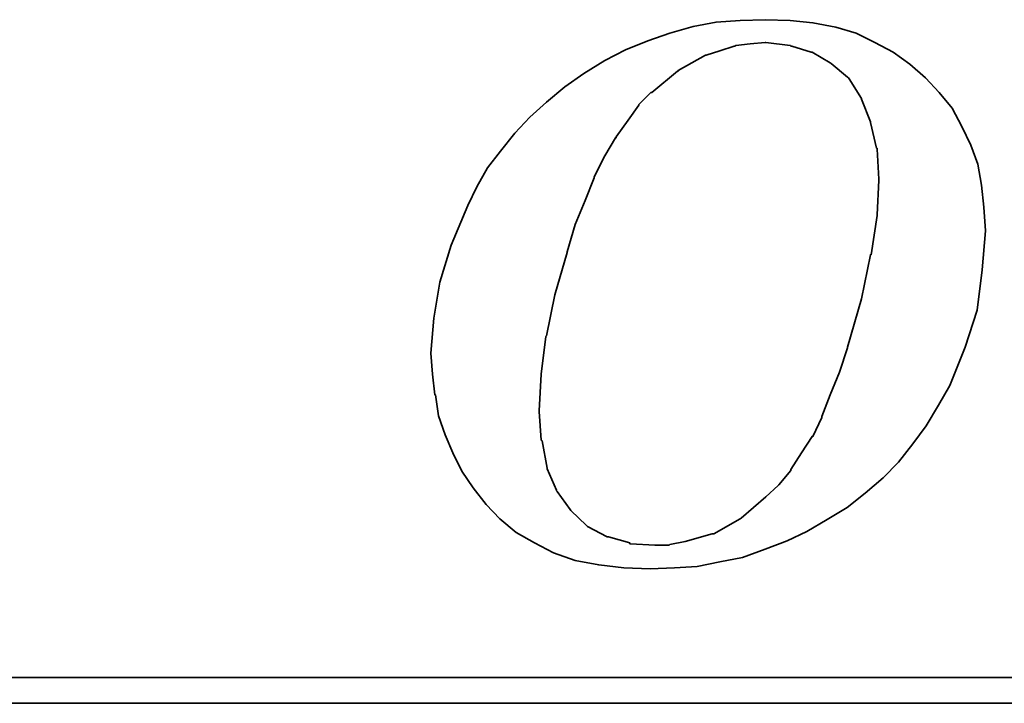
# Model space of a CAD drawing. Header units: inches. Extents: x -4 to 254, y 50 to 189.
# Tile 34 of 49: x 200.32 to 205.84, y 122.51 to 126.34. Entities that reach past the tile are written whole.
import ezdxf

# ---------------------------------------------------------------- set-up
doc = ezdxf.new("R2010")
doc.units = ezdxf.units.IN
doc.header["$LTSCALE"] = 0.2
doc.layers.add('DIM', color=4, linetype='Continuous')
doc.layers.add('layer 1', color=7, linetype='Continuous')

# ---------------------------------------------------------------- blocks, each defined once
blk = doc.blocks.new('TBI MOTION logo(完整正式版)')
at = {"layer": 'layer 1', "color": 22, "lineweight": 35}
for points, knots in [([(-11.34375, -6.98375), (-11.34375, -6.98375), (-10.91375, -7.43875), (-10.91375, -7.43875), (-10.91375, -7.43875), (-10.91375, -7.43875), (-10.38625, -7.87125), (-10.38625, -7.87125), (-10.38625, -7.87125), (-10.38625, -7.87125), (-9.81125, -8.20375), (-9.81125, -8.20375), (-9.81125, -8.20375), (-9.81125, -8.20375), (-9.21125, -8.51875), (-9.21125, -8.51875), (-9.21125, -8.51875), (-9.21125, -8.51875), (-8.51625, -8.75875), (-8.51625, -8.75875), (-8.51625, -8.75875), (-8.51625, -8.75875), (-7.77125, -8.90375), (-7.77125, -8.90375), (-7.77125, -8.90375), (-7.77125, -8.90375), (-6.97875, -8.99875), (-6.97875, -8.99875), (-6.97875, -8.99875), (-6.97875, -8.99875), (-6.14125, -9.02375), (-6.14125, -9.02375), (-6.14125, -9.02375), (-6.14125, -9.02375), (-5.37125, -8.99875), (-5.37125, -8.99875), (-5.37125, -8.99875), (-5.37125, -8.99875), (-4.65375, -8.94875), (-4.65375, -8.94875), (-4.65375, -8.94875), (-4.65375, -8.94875), (-3.93375, -8.80625), (-3.93375, -8.80625), (-3.93375, -8.80625), (-3.93375, -8.80625), (-3.21375, -8.66375), (-3.21375, -8.66375), (-3.21375, -8.66375), (-3.21375, -8.66375), (-2.49375, -8.39875), (-2.49375, -8.39875), (-2.49375, -8.39875), (-2.49375, -8.39875), (-1.79875, -8.13375), (-1.79875, -8.13375), (-1.79875, -8.13375), (-1.79875, -8.13375), (-1.17375, -7.84375), (-1.17375, -7.84375), (-1.17375, -7.84375), (-1.17375, -7.84375), (-0.52375, -7.46375), (-0.52375, -7.46375), (-0.52375, -7.46375), (-0.52375, -7.46375), (0.10124, -7.07875), (0.10124, -7.07875), (0.10124, -7.07875), (0.10124, -7.07875), (0.67625, -6.62375), (0.67625, -6.62375), (0.67625, -6.62375), (0.67625, -6.62375), (1.24874, -6.14375), (1.24874, -6.14375), (1.24874, -6.14375), (1.24874, -6.14375), (1.72874, -5.64125), (1.72874, -5.64125), (1.72874, -5.64125), (1.72874, -5.64125), (2.18624, -5.06375), (2.18624, -5.06375), (2.18624, -5.06375), (2.18624, -5.06375), (2.61625, -4.48874), (2.61625, -4.48874), (2.61625, -4.48874), (2.61625, -4.48874), (3.00125, -3.83874), (3.00125, -3.83874), (3.00125, -3.83874), (3.00125, -3.83874), (3.36124, -3.21374), (3.36124, -3.21374), (3.36124, -3.21374), (3.36124, -3.21374), (3.84374, -1.99125), (3.84374, -1.99125), (3.84374, -1.99125), (3.84374, -1.99125), (4.22625, -0.81875), (4.22625, -0.81875), (4.22625, -0.81875), (4.22625, -0.81875), (4.39125, 0.45624), (4.39125, 0.45624), (4.39125, 0.45624), (4.39125, 0.45624), (4.48874, 1.70124), (4.48874, 1.70124), (4.48874, 1.70124), (4.48874, 1.70124), (4.43874, 2.44625), (4.43874, 2.44625), (4.43874, 2.44625), (4.43874, 2.44625), (4.36874, 3.14125), (4.36874, 3.14125), (4.36874, 3.14125), (4.36874, 3.14125), (4.25125, 3.81125), (4.25125, 3.81125), (4.25125, 3.81125), (4.25125, 3.81125), (4.03124, 4.41125), (4.03124, 4.41125), (4.03124, 4.41125), (4.03124, 4.41125), (3.74374, 5.01125), (3.74374, 5.01125), (3.74374, 5.01125), (3.74374, 5.01125), (3.43124, 5.58875), (3.43124, 5.58875), (3.43124, 5.58875), (3.43124, 5.58875), (3.02625, 6.09125), (3.02625, 6.09125), (3.02625, 6.09125), (3.02625, 6.09125), (2.59374, 6.54875), (2.59374, 6.54875), (2.59374, 6.54875), (2.59374, 6.54875), (2.09124, 6.98125), (2.09124, 6.98125), (2.09124, 6.98125), (2.09124, 6.98125), (1.56124, 7.36625), (1.56124, 7.36625), (1.56124, 7.36625), (1.56124, 7.36625), (0.98624, 7.67625), (0.98624, 7.67625), (0.98624, 7.67625), (0.98624, 7.67625), (0.38624, 7.96375), (0.38624, 7.96375), (0.38624, 7.96375), (0.38624, 7.96375), (-0.25875, 8.15625), (-0.25875, 8.15625), (-0.25875, 8.15625), (-0.25875, 8.15625), (-0.98125, 8.30125), (-0.98125, 8.30125), (-0.98125, 8.30125), (-0.98125, 8.30125), (-1.70124, 8.37125), (-1.70124, 8.37125), (-1.70124, 8.37125), (-1.70124, 8.37125), (-2.49375, 8.39624), (-2.49375, 8.39624), (-2.49375, 8.39624), (-2.49375, 8.39624), (-3.28625, 8.37125), (-3.28625, 8.37125), (-3.28625, 8.37125), (-3.28625, 8.37125), (-4.05125, 8.32125), (-4.05125, 8.32125), (-4.05125, 8.32125), (-4.05125, 8.32125), (-4.77375, 8.18125), (-4.77375, 8.18125), (-4.77375, 8.18125), (-4.77375, 8.18125), (-5.51625, 7.96375), (-5.51625, 7.96375), (-5.51625, 7.96375), (-5.51625, 7.96375), (-6.21125, 7.72625), (-6.21125, 7.72625), (-6.21125, 7.72625), (-6.21125, 7.72625), (-6.92875, 7.43625), (-6.92875, 7.43625), (-6.92875, 7.43625), (-6.92875, 7.43625), (-7.57875, 7.10125), (-7.57875, 7.10125), (-7.57875, 7.10125), (-7.57875, 7.10125), (-8.24875, 6.69125), (-8.24875, 6.69125), (-8.24875, 6.69125), (-8.24875, 6.69125), (-8.84875, 6.26125), (-8.84875, 6.26125), (-8.84875, 6.26125), (-8.84875, 6.26125), (-9.42625, 5.78125), (-9.42625, 5.78125), (-9.42625, 5.78125), (-9.42625, 5.78125), (-9.95375, 5.30125), (-9.95375, 5.30125), (-9.95375, 5.30125), (-9.95375, 5.30125), (-10.43375, 4.79624), (-10.43375, 4.79624), (-10.43375, 4.79624), (-10.43375, 4.79624), (-10.88875, 4.22125), (-10.88875, 4.22125), (-10.88875, 4.22125), (-10.88875, 4.22125), (-11.29875, 3.69375), (-11.29875, 3.69375), (-11.29875, 3.69375), (-11.29875, 3.69375), (-11.63375, 3.09125), (-11.63375, 3.09125), (-11.63375, 3.09125), (-11.63375, 3.09125), (-11.91875, 2.49625), (-11.91875, 2.49625), (-11.91875, 2.49625), (-11.91875, 2.49625), (-12.44875, 1.24625), (-12.44875, 1.24625), (-12.44875, 1.24625), (-12.44875, 1.24625), (-12.80875, 0.06874), (-12.80875, 0.06874), (-12.80875, 0.06874), (-12.80875, 0.06874), (-12.99875, -1.07875), (-12.99875, -1.07875), (-12.99875, -1.07875), (-12.99875, -1.07875), (-13.09375, -2.18375), (-13.09375, -2.18375), (-13.09375, -2.18375), (-13.09375, -2.18375), (-13.04875, -2.85375), (-13.04875, -2.85375), (-13.04875, -2.85375), (-13.04875, -2.85375), (-12.97375, -3.50375), (-12.97375, -3.50375), (-12.97375, -3.50375), (-12.97375, -3.50375), (-12.95375, -3.50375), (-12.95375, -3.50375), (-12.95375, -3.50375), (-12.95375, -3.50375), (-12.85375, -4.17375), (-12.85375, -4.17375), (-12.85375, -4.17375), (-12.85375, -4.17375), (-12.63875, -4.77624), (-12.63875, -4.77624), (-12.63875, -4.77624), (-12.63875, -4.77624), (-12.39875, -5.35125), (-12.39875, -5.35125), (-12.39875, -5.35125), (-12.39875, -5.35125), (-12.11375, -5.92875), (-12.11375, -5.92875), (-12.11375, -5.92875), (-12.11375, -5.92875), (-11.75375, -6.45375), (-11.75375, -6.45375), (-11.75375, -6.45375), (-11.75375, -6.45375), (-11.34375, -6.98375), (-11.34375, -6.98375)], [0, 0, 0, 0, 0.01369863, 0.01369863, 0.01369863, 0.01369863, 0.02739726, 0.02739726, 0.02739726, 0.02739726, 0.04109589, 0.04109589, 0.04109589, 0.04109589, 0.05479452, 0.05479452, 0.05479452, 0.05479452, 0.06849315, 0.06849315, 0.06849315, 0.06849315, 0.08219178, 0.08219178, 0.08219178, 0.08219178, 0.09589041, 0.09589041, 0.09589041, 0.09589041, 0.10958904, 0.10958904, 0.10958904, 0.10958904, 0.12328767, 0.12328767, 0.12328767, 0.12328767, 0.1369863, 0.1369863, 0.1369863, 0.1369863, 0.15068493, 0.15068493, 0.15068493, 0.15068493, 0.16438356, 0.16438356, 0.16438356, 0.16438356, 0.17808219, 0.17808219, 0.17808219, 0.17808219, 0.19178082, 0.19178082, 0.19178082, 0.19178082, 0.20547945, 0.20547945, 0.20547945, 0.20547945, 0.21917808, 0.21917808, 0.21917808, 0.21917808, 0.23287671, 0.23287671, 0.23287671, 0.23287671, 0.24657534, 0.24657534, 0.24657534, 0.24657534, 0.26027397, 0.26027397, 0.26027397, 0.26027397, 0.2739726, 0.2739726, 0.2739726, 0.2739726, 0.28767123, 0.28767123, 0.28767123, 0.28767123, 0.30136986, 0.30136986, 0.30136986, 0.30136986, 0.31506849, 0.31506849, 0.31506849, 0.31506849, 0.32876712, 0.32876712, 0.32876712, 0.32876712, 0.34246575, 0.34246575, 0.34246575, 0.34246575, 0.35616438, 0.35616438, 0.35616438, 0.35616438, 0.36986301, 0.36986301, 0.36986301, 0.36986301, 0.38356164, 0.38356164, 0.38356164, 0.38356164, 0.39726027, 0.39726027, 0.39726027, 0.39726027, 0.4109589, 0.4109589, 0.4109589, 0.4109589, 0.42465753, 0.42465753, 0.42465753, 0.42465753, 0.43835616, 0.43835616, 0.43835616, 0.43835616, 0.45205479, 0.45205479, 0.45205479, 0.45205479, 0.46575342, 0.46575342, 0.46575342, 0.46575342, 0.47945205, 0.47945205, 0.47945205, 0.47945205, 0.49315068, 0.49315068, 0.49315068, 0.49315068, 0.50684932, 0.50684932, 0.50684932, 0.50684932, 0.52054795, 0.52054795, 0.52054795, 0.52054795, 0.53424658, 0.53424658, 0.53424658, 0.53424658, 0.54794521, 0.54794521, 0.54794521, 0.54794521, 0.56164384, 0.56164384, 0.56164384, 0.56164384, 0.57534247, 0.57534247, 0.57534247, 0.57534247, 0.5890411, 0.5890411, 0.5890411, 0.5890411, 0.60273973, 0.60273973, 0.60273973, 0.60273973, 0.61643836, 0.61643836, 0.61643836, 0.61643836, 0.63013699, 0.63013699, 0.63013699, 0.63013699, 0.64383562, 0.64383562, 0.64383562, 0.64383562, 0.65753425, 0.65753425, 0.65753425, 0.65753425, 0.67123288, 0.67123288, 0.67123288, 0.67123288, 0.68493151, 0.68493151, 0.68493151, 0.68493151, 0.69863014, 0.69863014, 0.69863014, 0.69863014, 0.71232877, 0.71232877, 0.71232877, 0.71232877, 0.7260274, 0.7260274, 0.7260274, 0.7260274, 0.73972603, 0.73972603, 0.73972603, 0.73972603, 0.75342466, 0.75342466, 0.75342466, 0.75342466, 0.76712329, 0.76712329, 0.76712329, 0.76712329, 0.78082192, 0.78082192, 0.78082192, 0.78082192, 0.79452055, 0.79452055, 0.79452055, 0.79452055, 0.80821918, 0.80821918, 0.80821918, 0.80821918, 0.82191781, 0.82191781, 0.82191781, 0.82191781, 0.83561644, 0.83561644, 0.83561644, 0.83561644, 0.84931507, 0.84931507, 0.84931507, 0.84931507, 0.8630137, 0.8630137, 0.8630137, 0.8630137, 0.87671233, 0.87671233, 0.87671233, 0.87671233, 0.89041096, 0.89041096, 0.89041096, 0.89041096, 0.90410959, 0.90410959, 0.90410959, 0.90410959, 0.91780822, 0.91780822, 0.91780822, 0.91780822, 0.93150685, 0.93150685, 0.93150685, 0.93150685, 0.94520548, 0.94520548, 0.94520548, 0.94520548, 0.95890411, 0.95890411, 0.95890411, 0.95890411, 0.97260274, 0.97260274, 0.97260274, 0.97260274, 0.98630137, 0.98630137, 0.98630137, 0.98630137, 1, 1, 1, 1]), ([(-8.77875, 1.03124), (-8.77875, 1.03124), (-8.51625, 1.89625), (-8.51625, 1.89625), (-8.51625, 1.89625), (-8.51625, 1.89625), (-8.20375, 2.66375), (-8.20375, 2.66375), (-8.20375, 2.66375), (-8.20375, 2.66375), (-7.91625, 3.38125), (-7.91625, 3.38125), (-7.91625, 3.38125), (-7.91625, 3.38125), (-7.91625, 3.40624), (-7.91625, 3.40624), (-7.91625, 3.40624), (-7.91625, 3.40624), (-7.57875, 4.07624), (-7.57875, 4.07624), (-7.57875, 4.07624), (-7.57875, 4.07624), (-7.24375, 4.65125), (-7.24375, 4.65125), (-7.24375, 4.65125), (-7.24375, 4.65125), (-7.21875, 4.65125), (-7.21875, 4.65125), (-7.21875, 4.65125), (-7.21875, 4.65125), (-7.21875, 4.67624), (-7.21875, 4.67624), (-7.21875, 4.67624), (-7.21875, 4.67624), (-6.83625, 5.20375), (-6.83625, 5.20375), (-6.83625, 5.20375), (-6.83625, 5.20375), (-6.49875, 5.68625), (-6.49875, 5.68625), (-6.49875, 5.68625), (-6.49875, 5.68625), (-6.49875, 5.70625), (-6.49875, 5.70625), (-6.49875, 5.70625), (-6.49875, 5.70625), (-6.11625, 6.09125), (-6.11625, 6.09125), (-6.11625, 6.09125), (-6.11625, 6.09125), (-6.09125, 6.09125), (-6.09125, 6.09125), (-6.09125, 6.09125), (-6.09125, 6.09125), (-5.27375, 6.76625), (-5.27375, 6.76625), (-5.27375, 6.76625), (-5.27375, 6.76625), (-5.24875, 6.76625), (-5.24875, 6.76625), (-5.24875, 6.76625), (-5.24875, 6.76625), (-5.24875, 6.78625), (-5.24875, 6.78625), (-5.24875, 6.78625), (-5.24875, 6.78625), (-4.38875, 7.26624), (-4.38875, 7.26624), (-4.38875, 7.26624), (-4.38875, 7.26624), (-4.36125, 7.26624), (-4.36125, 7.26624), (-4.36125, 7.26624), (-4.36125, 7.26624), (-3.93375, 7.41125), (-3.93375, 7.41125), (-3.93375, 7.41125), (-3.93375, 7.41125), (-3.47375, 7.55625), (-3.47375, 7.55625), (-3.47375, 7.55625), (-3.47375, 7.55625), (-3.45375, 7.55625), (-3.45375, 7.55625), (-3.45375, 7.55625), (-3.45375, 7.55625), (-3.42875, 7.58124), (-3.42875, 7.58124), (-3.42875, 7.58124), (-3.42875, 7.58124), (-2.97375, 7.62625), (-2.97375, 7.62625), (-2.97375, 7.62625), (-2.97375, 7.62625), (-2.49375, 7.67625), (-2.49375, 7.67625), (-2.49375, 7.67625), (-2.49375, 7.67625), (-2.46875, 7.67625), (-2.46875, 7.67625), (-2.46875, 7.67625), (-2.46875, 7.67625), (-1.70124, 7.58124), (-1.70124, 7.58124), (-1.70124, 7.58124), (-1.70124, 7.58124), (-1.67875, 7.55625), (-1.67875, 7.55625), (-1.67875, 7.55625), (-1.67875, 7.55625), (-1.65375, 7.55625), (-1.65375, 7.55625), (-1.65375, 7.55625), (-1.65375, 7.55625), (-1.03125, 7.36625), (-1.03125, 7.36625), (-1.03125, 7.36625), (-1.03125, 7.36625), (-1.00625, 7.36625), (-1.00625, 7.36625), (-1.00625, 7.36625), (-1.00625, 7.36625), (-0.43124, 7.02624), (-0.43124, 7.02624), (-0.43124, 7.02624), (-0.43124, 7.02624), (-0.40625, 7.00624), (-0.40625, 7.00624), (-0.40625, 7.00624), (-0.40625, 7.00624), (0.12124, 6.57124), (0.12124, 6.57124), (0.12124, 6.57124), (0.12124, 6.57124), (0.14624, 6.54875), (0.14624, 6.54875), (0.14624, 6.54875), (0.14624, 6.54875), (0.17124, 6.52375), (0.17124, 6.52375), (0.17124, 6.52375), (0.17124, 6.52375), (0.55625, 5.89875), (0.55625, 5.89875), (0.55625, 5.89875), (0.55625, 5.89875), (0.55625, 5.87625), (0.55625, 5.87625), (0.55625, 5.87625), (0.55625, 5.87625), (0.84124, 5.15625), (0.84124, 5.15625), (0.84124, 5.15625), (0.84124, 5.15625), (0.84124, 5.13125), (0.84124, 5.13125), (0.84124, 5.13125), (0.84124, 5.13125), (1.03624, 4.31875), (1.03624, 4.31875), (1.03624, 4.31875), (1.03624, 4.31875), (1.05624, 4.31875), (1.05624, 4.31875), (1.05624, 4.31875), (1.05624, 4.31875), (1.05624, 4.29125), (1.05624, 4.29125), (1.05624, 4.29125), (1.05624, 4.29125), (1.10625, 3.33125), (1.10625, 3.33125), (1.10625, 3.33125), (1.10625, 3.33125), (1.10625, 3.30875), (1.10625, 3.30875), (1.10625, 3.30875), (1.10625, 3.30875), (1.05624, 2.20624), (1.05624, 2.20624), (1.05624, 2.20624), (1.05624, 2.20624), (1.05624, 2.18124), (1.05624, 2.18124), (1.05624, 2.18124), (1.05624, 2.18124), (0.86624, 0.93624), (0.86624, 0.93624), (0.86624, 0.93624), (0.86624, 0.93624), (0.84124, 0.93624), (0.84124, 0.93624), (0.84124, 0.93624), (0.84124, 0.93624), (0.55625, -0.45874), (0.55625, -0.45874), (0.55625, -0.45874), (0.55625, -0.45874), (0.12124, -1.99125), (0.12124, -1.99125), (0.12124, -1.99125), (0.12124, -1.99125), (0.12124, -2.01874), (0.12124, -2.01874), (0.12124, -2.01874), (0.12124, -2.01874), (-0.13874, -2.78375), (-0.13874, -2.78375), (-0.13874, -2.78375), (-0.13874, -2.78375), (-0.43124, -3.50375), (-0.43124, -3.50375), (-0.43124, -3.50375), (-0.43124, -3.50375), (-0.69375, -4.19875), (-0.69375, -4.19875), (-0.69375, -4.19875), (-0.69375, -4.19875), (-0.69375, -4.22375), (-0.69375, -4.22375), (-0.69375, -4.22375), (-0.69375, -4.22375), (-0.98125, -4.82374), (-0.98125, -4.82374), (-0.98125, -4.82374), (-0.98125, -4.82374), (-1.00625, -4.82374), (-1.00625, -4.82374), (-1.00625, -4.82374), (-1.00625, -4.82374), (-1.33875, -5.35125), (-1.33875, -5.35125), (-1.33875, -5.35125), (-1.33875, -5.35125), (-1.67875, -5.87875), (-1.67875, -5.87875), (-1.67875, -5.87875), (-1.67875, -5.87875), (-1.67875, -5.90375), (-1.67875, -5.90375), (-1.67875, -5.90375), (-1.67875, -5.90375), (-2.05875, -6.35875), (-2.05875, -6.35875), (-2.05875, -6.35875), (-2.05875, -6.35875), (-2.08375, -6.38375), (-2.08375, -6.38375), (-2.08375, -6.38375), (-2.08375, -6.38375), (-2.46875, -6.74375), (-2.46875, -6.74375), (-2.46875, -6.74375), (-2.46875, -6.74375), (-3.25875, -7.41625), (-3.25875, -7.41625), (-3.25875, -7.41625), (-3.25875, -7.41625), (-3.28625, -7.43875), (-3.28625, -7.43875), (-3.28625, -7.43875), (-3.28625, -7.43875), (-4.12375, -7.91875), (-4.12375, -7.91875), (-4.12375, -7.91875), (-4.12375, -7.91875), (-4.14875, -7.91875), (-4.14875, -7.91875), (-4.14875, -7.91875), (-4.14875, -7.91875), (-4.17125, -7.91875), (-4.17125, -7.91875), (-4.17125, -7.91875), (-4.17125, -7.91875), (-5.03375, -8.15875), (-5.03375, -8.15875), (-5.03375, -8.15875), (-5.03375, -8.15875), (-5.51625, -8.25625), (-5.51625, -8.25625), (-5.51625, -8.25625), (-5.51625, -8.25625), (-5.54125, -8.27875), (-5.54125, -8.27875), (-5.54125, -8.27875), (-5.54125, -8.27875), (-5.56375, -8.27875), (-5.56375, -8.27875), (-5.56375, -8.27875), (-5.56375, -8.27875), (-5.99625, -8.27875), (-5.99625, -8.27875), (-5.99625, -8.27875), (-5.99625, -8.27875), (-6.76375, -8.23125), (-6.76375, -8.23125), (-6.76375, -8.23125), (-6.76375, -8.23125), (-6.78875, -8.23125), (-6.78875, -8.23125), (-6.78875, -8.23125), (-6.78875, -8.23125), (-6.78875, -8.20375), (-6.78875, -8.20375), (-6.78875, -8.20375), (-6.78875, -8.20375), (-7.45875, -8.01375), (-7.45875, -8.01375), (-7.45875, -8.01375), (-7.45875, -8.01375), (-7.48375, -8.01375), (-7.48375, -8.01375), (-7.48375, -8.01375), (-7.48375, -8.01375), (-7.50875, -8.01375), (-7.50875, -8.01375), (-7.50875, -8.01375), (-7.50875, -8.01375), (-8.13125, -7.67875), (-8.13125, -7.67875), (-8.13125, -7.67875), (-8.13125, -7.67875), (-8.15625, -7.65375), (-8.15625, -7.65375), (-8.15625, -7.65375), (-8.15625, -7.65375), (-8.65875, -7.17375), (-8.65875, -7.17375), (-8.65875, -7.17375), (-8.65875, -7.17375), (-8.68375, -7.14875), (-8.68375, -7.14875), (-8.68375, -7.14875), (-8.68375, -7.14875), (-9.08875, -6.57375), (-9.08875, -6.57375), (-9.08875, -6.57375), (-9.08875, -6.57375), (-9.11375, -6.54875), (-9.11375, -6.54875), (-9.11375, -6.54875), (-9.11375, -6.54875), (-9.11375, -6.52875), (-9.11375, -6.52875), (-9.11375, -6.52875), (-9.11375, -6.52875), (-9.40375, -5.85375), (-9.40375, -5.85375), (-9.40375, -5.85375), (-9.40375, -5.85375), (-9.40375, -5.82875), (-9.40375, -5.82875), (-9.40375, -5.82875), (-9.40375, -5.82875), (-9.56875, -4.96875), (-9.56875, -4.96875), (-9.56875, -4.96875), (-9.56875, -4.96875), (-9.59375, -4.94375), (-9.59375, -4.94375), (-9.59375, -4.94375), (-9.59375, -4.94375), (-9.66375, -4.03375), (-9.66375, -4.03375), (-9.66375, -4.03375), (-9.66375, -4.03375), (-9.66375, -4.00875), (-9.66375, -4.00875), (-9.66375, -4.00875), (-9.66375, -4.00875), (-9.59375, -2.85375), (-9.59375, -2.85375), (-9.59375, -2.85375), (-9.59375, -2.85375), (-9.45125, -1.65875), (-9.45125, -1.65875), (-9.45125, -1.65875), (-9.45125, -1.65875), (-9.42625, -1.63375), (-9.42625, -1.63375), (-9.42625, -1.63375), (-9.42625, -1.63375), (-9.16125, -0.33875), (-9.16125, -0.33875), (-9.16125, -0.33875), (-9.16125, -0.33875), (-8.77875, 1.00624), (-8.77875, 1.00624), (-8.77875, 1.00624), (-8.77875, 1.00624), (-8.77875, 1.03124), (-8.77875, 1.03124)], [0, 0, 0, 0, 0.01020408, 0.01020408, 0.01020408, 0.01020408, 0.02040816, 0.02040816, 0.02040816, 0.02040816, 0.03061224, 0.03061224, 0.03061224, 0.03061224, 0.04081633, 0.04081633, 0.04081633, 0.04081633, 0.05102041, 0.05102041, 0.05102041, 0.05102041, 0.06122449, 0.06122449, 0.06122449, 0.06122449, 0.07142857, 0.07142857, 0.07142857, 0.07142857, 0.08163265, 0.08163265, 0.08163265, 0.08163265, 0.09183673, 0.09183673, 0.09183673, 0.09183673, 0.10204082, 0.10204082, 0.10204082, 0.10204082, 0.1122449, 0.1122449, 0.1122449, 0.1122449, 0.12244898, 0.12244898, 0.12244898, 0.12244898, 0.13265306, 0.13265306, 0.13265306, 0.13265306, 0.14285714, 0.14285714, 0.14285714, 0.14285714, 0.15306122, 0.15306122, 0.15306122, 0.15306122, 0.16326531, 0.16326531, 0.16326531, 0.16326531, 0.17346939, 0.17346939, 0.17346939, 0.17346939, 0.18367347, 0.18367347, 0.18367347, 0.18367347, 0.19387755, 0.19387755, 0.19387755, 0.19387755, 0.20408163, 0.20408163, 0.20408163, 0.20408163, 0.21428571, 0.21428571, 0.21428571, 0.21428571, 0.2244898, 0.2244898, 0.2244898, 0.2244898, 0.23469388, 0.23469388, 0.23469388, 0.23469388, 0.24489796, 0.24489796, 0.24489796, 0.24489796, 0.25510204, 0.25510204, 0.25510204, 0.25510204, 0.26530612, 0.26530612, 0.26530612, 0.26530612, 0.2755102, 0.2755102, 0.2755102, 0.2755102, 0.28571429, 0.28571429, 0.28571429, 0.28571429, 0.29591837, 0.29591837, 0.29591837, 0.29591837, 0.30612245, 0.30612245, 0.30612245, 0.30612245, 0.31632653, 0.31632653, 0.31632653, 0.31632653, 0.32653061, 0.32653061, 0.32653061, 0.32653061, 0.33673469, 0.33673469, 0.33673469, 0.33673469, 0.34693878, 0.34693878, 0.34693878, 0.34693878, 0.35714286, 0.35714286, 0.35714286, 0.35714286, 0.36734694, 0.36734694, 0.36734694, 0.36734694, 0.37755102, 0.37755102, 0.37755102, 0.37755102, 0.3877551, 0.3877551, 0.3877551, 0.3877551, 0.39795918, 0.39795918, 0.39795918, 0.39795918, 0.40816327, 0.40816327, 0.40816327, 0.40816327, 0.41836735, 0.41836735, 0.41836735, 0.41836735, 0.42857143, 0.42857143, 0.42857143, 0.42857143, 0.43877551, 0.43877551, 0.43877551, 0.43877551, 0.44897959, 0.44897959, 0.44897959, 0.44897959, 0.45918367, 0.45918367, 0.45918367, 0.45918367, 0.46938776, 0.46938776, 0.46938776, 0.46938776, 0.47959184, 0.47959184, 0.47959184, 0.47959184, 0.48979592, 0.48979592, 0.48979592, 0.48979592, 0.5, 0.5, 0.5, 0.5, 0.51020408, 0.51020408, 0.51020408, 0.51020408, 0.52040816, 0.52040816, 0.52040816, 0.52040816, 0.53061224, 0.53061224, 0.53061224, 0.53061224, 0.54081633, 0.54081633, 0.54081633, 0.54081633, 0.55102041, 0.55102041, 0.55102041, 0.55102041, 0.56122449, 0.56122449, 0.56122449, 0.56122449, 0.57142857, 0.57142857, 0.57142857, 0.57142857, 0.58163265, 0.58163265, 0.58163265, 0.58163265, 0.59183673, 0.59183673, 0.59183673, 0.59183673, 0.60204082, 0.60204082, 0.60204082, 0.60204082, 0.6122449, 0.6122449, 0.6122449, 0.6122449, 0.62244898, 0.62244898, 0.62244898, 0.62244898, 0.63265306, 0.63265306, 0.63265306, 0.63265306, 0.64285714, 0.64285714, 0.64285714, 0.64285714, 0.65306122, 0.65306122, 0.65306122, 0.65306122, 0.66326531, 0.66326531, 0.66326531, 0.66326531, 0.67346939, 0.67346939, 0.67346939, 0.67346939, 0.68367347, 0.68367347, 0.68367347, 0.68367347, 0.69387755, 0.69387755, 0.69387755, 0.69387755, 0.70408163, 0.70408163, 0.70408163, 0.70408163, 0.71428571, 0.71428571, 0.71428571, 0.71428571, 0.7244898, 0.7244898, 0.7244898, 0.7244898, 0.73469388, 0.73469388, 0.73469388, 0.73469388, 0.74489796, 0.74489796, 0.74489796, 0.74489796, 0.75510204, 0.75510204, 0.75510204, 0.75510204, 0.76530612, 0.76530612, 0.76530612, 0.76530612, 0.7755102, 0.7755102, 0.7755102, 0.7755102, 0.78571429, 0.78571429, 0.78571429, 0.78571429, 0.79591837, 0.79591837, 0.79591837, 0.79591837, 0.80612245, 0.80612245, 0.80612245, 0.80612245, 0.81632653, 0.81632653, 0.81632653, 0.81632653, 0.82653061, 0.82653061, 0.82653061, 0.82653061, 0.83673469, 0.83673469, 0.83673469, 0.83673469, 0.84693878, 0.84693878, 0.84693878, 0.84693878, 0.85714286, 0.85714286, 0.85714286, 0.85714286, 0.86734694, 0.86734694, 0.86734694, 0.86734694, 0.87755102, 0.87755102, 0.87755102, 0.87755102, 0.8877551, 0.8877551, 0.8877551, 0.8877551, 0.89795918, 0.89795918, 0.89795918, 0.89795918, 0.90816327, 0.90816327, 0.90816327, 0.90816327, 0.91836735, 0.91836735, 0.91836735, 0.91836735, 0.92857143, 0.92857143, 0.92857143, 0.92857143, 0.93877551, 0.93877551, 0.93877551, 0.93877551, 0.94897959, 0.94897959, 0.94897959, 0.94897959, 0.95918367, 0.95918367, 0.95918367, 0.95918367, 0.96938776, 0.96938776, 0.96938776, 0.96938776, 0.97959184, 0.97959184, 0.97959184, 0.97959184, 0.98979592, 0.98979592, 0.98979592, 0.98979592, 1, 1, 1, 1]), ([(75.90875, -9.47875), (75.90875, -9.47875), (75.90875, -12.28625), (75.90875, -12.28625), (75.90875, -12.28625), (75.90875, -12.28625), (75.90875, -12.47875), (75.90875, -12.47875), (75.90875, -12.47875), (75.90875, -12.47875), (75.71625, -12.47875), (75.71625, -12.47875), (75.71625, -12.47875), (75.71625, -12.47875), (-88.32875, -12.47875), (-88.32875, -12.47875), (-88.32875, -12.47875), (-88.32875, -12.47875), (-88.32875, -13.29375), (-88.32875, -13.29375), (-88.32875, -13.29375), (-88.32875, -13.29375), (82.89125, -13.29375), (82.89125, -13.29375), (82.89125, -13.29375), (82.89125, -13.29375), (75.90875, -9.47875), (75.90875, -9.47875)], [0, 0, 0, 0, 0.14285714, 0.14285714, 0.14285714, 0.14285714, 0.28571429, 0.28571429, 0.28571429, 0.28571429, 0.42857143, 0.42857143, 0.42857143, 0.42857143, 0.57142857, 0.57142857, 0.57142857, 0.57142857, 0.71428571, 0.71428571, 0.71428571, 0.71428571, 0.85714286, 0.85714286, 0.85714286, 0.85714286, 1, 1, 1, 1])]:
    blk.add_open_spline(points, degree=3, knots=knots, dxfattribs=at)

msp = doc.modelspace()

# ---------------------------------------------------------------- block references
at = {"layer": 'DIM', "xscale": 0.17671500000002, "yscale": 0.1767149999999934, "zscale": 0.176715}
msp.add_blockref('TBI MOTION logo(完整正式版)', (204.9421, 124.8565), dxfattribs=at)

doc.saveas('drawing.dxf')
